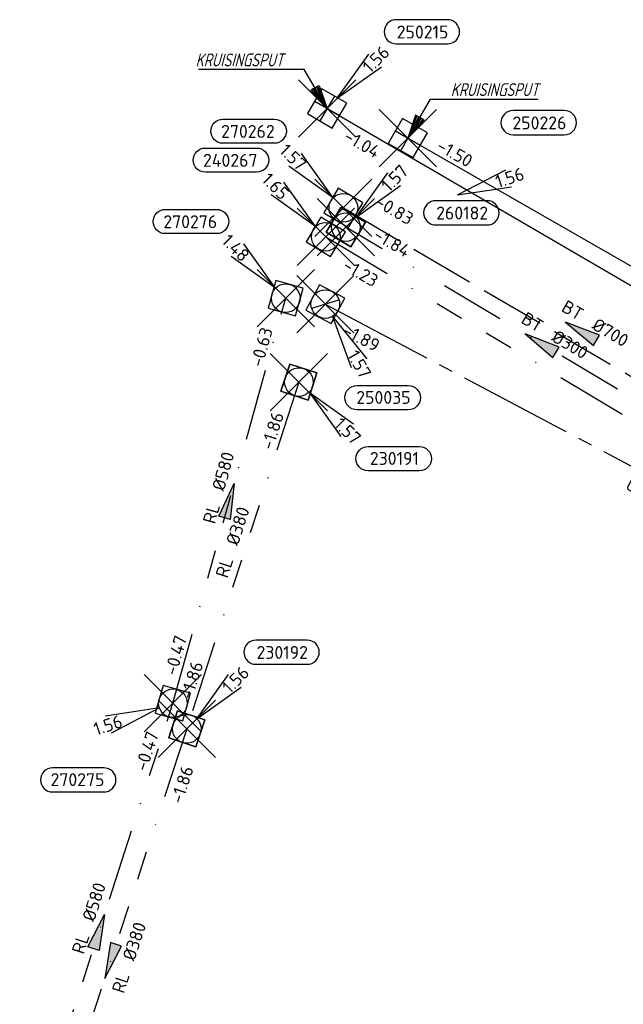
# Model space of a CAD drawing. Header units: metres. Extents: x 153343 to 157271, y 461673 to 467005.
# Tile 35 of 191: x 153516 to 153579, y 464273 to 464376. Entities that reach past the tile are written whole.
import ezdxf
from ezdxf.enums import TextEntityAlignment as Align

# ---------------------------------------------------------------- set-up
doc = ezdxf.new("R2010")
doc.units = ezdxf.units.M
doc.header["$LTSCALE"] = 0.75
doc.header["$PDMODE"] = 3
doc.header["$PDSIZE"] = 3
for name, pattern in [('RI-GWA_BETON', [22, 16, -2, 2, -2]), ('RI-HWA_BETON', [11.4, 9, -2.4]), ('RI-RELINEN', [38, 10, -4, 0, -4, 4, -4, 4, -4, 0, -4]), ('RI-VWA_BETON', [19, 9, -5, 0, -5])]:
    doc.linetypes.add(name, pattern=pattern)
doc.layers.get('0').update_dxf_attribs({"lineweight": 25})
doc.layers.get('defpoints').update_dxf_attribs({"lineweight": 25})
for name, color, linetype in [('B-OI-RI-AANPIJLING', 1, 'Continuous'), ('B-OI-RI-GWA_RIOOLPUT_INSPECTIEPUT-S @ 0.75', 11, 'Continuous'), ('B-OI-RI-GWA_TRANSPORTLEIDING_GEWAPEND BETON_2000-G', 11, 'RI-GWA_BETON'), ('B-OI-RI-GWA_TRANSPORTLEIDING_GVK_1500-G', 11, 'Continuous'), ('B-OI-RI-HWA_PUTNUMMER-S @ 0.75', 151, 'Continuous'), ('B-OI-RI-HWA_TRANSPORTLEIDING_B+RELINED_580-G', 151, 'RI-RELINEN'), ('B-OI-RI-HWA_TRANSPORTLEIDING_B+RELINED_980-G', 151, 'RI-RELINEN'), ('B-OI-RI-HWA_TRANSPORTLEIDING_BETON_700-G', 151, 'RI-HWA_BETON'), ('B-OI-RI-VWA_PUTNUMMER-S @ 0.75', 33, 'Continuous'), ('B-OI-RI-VWA_RIOOLPUT_KRUISPUT-S @ 0.75', 33, 'Continuous'), ('B-OI-RI-VWA_TRANSPORTLEIDING_B+RELINED_380-G', 33, 'RI-RELINEN'), ('B-OI-RI-VWA_TRANSPORTLEIDING_BETON_300-G', 33, 'RI-VWA_BETON'), ('B-OI-RI-VWA_TRANSPORTLEIDING_GVK_1000-G', 33, 'Continuous')]:
    doc.layers.add(name, color=color, linetype=linetype)
for name, color, linetype, lineweight in [('B-OI-RI-GWA_PUTNUMMER-S @ 0.75', 11, 'Continuous', 25), ('B-OI-RI-GWA_RIOOLPUT_KRUISPUT-S @ 0.75', 11, 'Continuous', 25), ('B-OI-RI-GWA_STROOMRICHTING-S @ 0.75', 11, 'Continuous', 25), ('B-OI-RI-HWA_RIOOLPUT_INSPECTIEPUT-S', 151, 'Continuous', 25), ('B-OI-RI-HWA_STROOMRICHTING-S @ 0.75', 151, 'Continuous', 25), ('B-OI-RI-VWA_RIOOLPUT_INSPECTIEPUT_BETON-S', 33, 'Continuous', 25), ('B-OI-RI-VWA_STROOMRICHTING-S @ 0.75', 33, 'Continuous', 25), ('N-OI-RI-BIJZONDERDERHEDEN-T18', 134, 'Continuous', 18)]:
    doc.layers.add(name, color=color, linetype=linetype, lineweight=lineweight)
doc.layers.add('inspectieput', color=7, linetype='Continuous', plot=False)
doc.layers.add('kruisingsput', color=7, linetype='Continuous', plot=False)
doc.styles.add('NLCS-ISO', font='isocpeur.ttf')
doc.styles.add('NLCS-ISO-M750-T18_CURSIEF', font='NLCS-ISO.ttf', dxfattribs={"oblique": 15, "height": 1.35})

# ---------------------------------------------------------------- blocks, each defined once
blk = doc.blocks.new('*U2188')
at = {"ltscale": 0.1}
blk.add_hatch(color=256, dxfattribs=at).paths.add_polyline_path([(2.5, 0), (-2.5, -0.83), (-2.5, 0.83)])
at = {"ltscale": 0.1, "flags": 128}
blk.add_lwpolyline([(2.5, 0), (-2.5, -0.83), (-2.5, 0.83)], close=True, dxfattribs=at)
at = {"ltscale": 0.1, "style": 'NLCS-ISO'}
for tag, p in [('MAT', (-1, 0.5)), ('BOBL', (-20.02, 0))]:
    blk.add_attdef(tag, text='', height=1.8, dxfattribs=at).set_placement(p, align=Align.BOTTOM_RIGHT)
for tag, p in [('DIA', (1, 0.5)), ('BOBR', (19.08, -0.01))]:
    blk.add_attdef(tag, text='', height=1.8, dxfattribs=at).set_placement(p, align=Align.BOTTOM_LEFT)
at = {"layer": 'defpoints', "ltscale": 0.1, "style": 'NLCS-ISO', "flags": 1}
blk.add_attdef('JVA', text='', height=1.8, dxfattribs=at).set_placement((0, -1), align=Align.TOP_CENTER)
blk = doc.blocks.new('*U2189')
at = {"ltscale": 0.1}
blk.add_hatch(color=256, dxfattribs=at).paths.add_polyline_path([(2.5, 0), (-2.5, -0.83), (-2.5, 0.83)])
at = {"ltscale": 0.1, "flags": 128}
blk.add_lwpolyline([(2.5, 0), (-2.5, -0.83), (-2.5, 0.83)], close=True, dxfattribs=at)
at = {"ltscale": 0.1, "style": 'NLCS-ISO'}
for tag, p in [('MAT', (-1, 0.5)), ('BOBL', (-24.17, 0))]:
    blk.add_attdef(tag, text='', height=1.8, dxfattribs=at).set_placement(p, align=Align.BOTTOM_RIGHT)
for tag, p in [('DIA', (1, 0.5)), ('BOBR', (23.22, -0.01))]:
    blk.add_attdef(tag, text='', height=1.8, dxfattribs=at).set_placement(p, align=Align.BOTTOM_LEFT)
at = {"layer": 'defpoints', "ltscale": 0.1, "style": 'NLCS-ISO', "flags": 1}
blk.add_attdef('JVA', text='', height=1.8, dxfattribs=at).set_placement((0, -1), align=Align.TOP_CENTER)
blk = doc.blocks.new('*U2182')
at = {"ltscale": 0.1}
blk.add_hatch(color=256, dxfattribs=at).paths.add_polyline_path([(-2.5, 0), (2.5, -0.83), (2.5, 0.83)])
at = {"ltscale": 0.1, "flags": 128}
blk.add_lwpolyline([(-2.5, 0), (2.5, -0.83), (2.5, 0.83)], close=True, dxfattribs=at)
at = {"ltscale": 0.1, "style": 'NLCS-ISO'}
for tag, p in [('MAT', (-1, 0.5)), ('BOBL', (-28.23, 0))]:
    blk.add_attdef(tag, text='', height=1.8, dxfattribs=at).set_placement(p, align=Align.BOTTOM_RIGHT)
for tag, p in [('DIA', (1, 0.5)), ('BOBR', (27.29, -0.01))]:
    blk.add_attdef(tag, text='', height=1.8, dxfattribs=at).set_placement(p, align=Align.BOTTOM_LEFT)
at = {"layer": 'defpoints', "ltscale": 0.1, "style": 'NLCS-ISO', "flags": 1}
blk.add_attdef('JVA', text='', height=1.8, dxfattribs=at).set_placement((0, -1), align=Align.TOP_CENTER)
blk = doc.blocks.new('*U2164')
at = {"ltscale": 0.1}
blk.add_hatch(color=256, dxfattribs=at).paths.add_polyline_path([(-2.5, 0), (2.5, -0.83), (2.5, 0.83)])
at = {"ltscale": 0.1, "flags": 128}
blk.add_lwpolyline([(-2.5, 0), (2.5, -0.83), (2.5, 0.83)], close=True, dxfattribs=at)
at = {"ltscale": 0.1, "style": 'NLCS-ISO'}
for tag, p in [('MAT', (-1, 0.5)), ('BOBL', (-22.32, 0))]:
    blk.add_attdef(tag, text='', height=1.8, dxfattribs=at).set_placement(p, align=Align.BOTTOM_RIGHT)
for tag, p in [('DIA', (1, 0.5)), ('BOBR', (21.37, -0.01))]:
    blk.add_attdef(tag, text='', height=1.8, dxfattribs=at).set_placement(p, align=Align.BOTTOM_LEFT)
at = {"layer": 'defpoints', "ltscale": 0.1, "style": 'NLCS-ISO', "flags": 1}
blk.add_attdef('JVA', text='', height=1.8, dxfattribs=at).set_placement((0, -1), align=Align.TOP_CENTER)
blk = doc.blocks.new('*U2170')
at = {"ltscale": 0.1}
blk.add_hatch(color=256, dxfattribs=at).paths.add_polyline_path([(2.5, 0), (-2.5, -0.83), (-2.5, 0.83)])
at = {"ltscale": 0.1, "flags": 128}
blk.add_lwpolyline([(2.5, 0), (-2.5, -0.83), (-2.5, 0.83)], close=True, dxfattribs=at)
at = {"ltscale": 0.1, "style": 'NLCS-ISO'}
for tag, p in [('MAT', (-1, 0.5)), ('BOBL', (-44.92, 0))]:
    blk.add_attdef(tag, text='', height=1.8, dxfattribs=at).set_placement(p, align=Align.BOTTOM_RIGHT)
for tag, p in [('DIA', (1, 0.5)), ('BOBR', (43.97, -0.02))]:
    blk.add_attdef(tag, text='', height=1.8, dxfattribs=at).set_placement(p, align=Align.BOTTOM_LEFT)
at = {"layer": 'defpoints', "ltscale": 0.1, "style": 'NLCS-ISO', "flags": 1}
blk.add_attdef('JVA', text='', height=1.8, dxfattribs=at).set_placement((0, -1), align=Align.TOP_CENTER)
blk = doc.blocks.new('*U2168')
at = {"ltscale": 0.1}
blk.add_hatch(color=256, dxfattribs=at).paths.add_polyline_path([(-2.5, 0), (2.5, -0.83), (2.5, 0.83)])
at = {"ltscale": 0.1, "flags": 128}
blk.add_lwpolyline([(-2.5, 0), (2.5, -0.83), (2.5, 0.83)], close=True, dxfattribs=at)
at = {"ltscale": 0.1, "style": 'NLCS-ISO'}
for tag, p in [('BOBL', (-48.73, -3.24)), ('MAT', (-1, -3.74))]:
    blk.add_attdef(tag, text='', height=1.8, dxfattribs=at).set_placement(p, align=Align.BOTTOM_RIGHT)
for tag, p in [('BOBR', (47.79, -3.21)), ('DIA', (1, -3.74))]:
    blk.add_attdef(tag, text='', height=1.8, dxfattribs=at).set_placement(p, align=Align.BOTTOM_LEFT)
at = {"layer": 'defpoints', "ltscale": 0.1, "style": 'NLCS-ISO', "flags": 1}
blk.add_attdef('JVA', text='', height=1.8, dxfattribs=at).set_placement((0, -1), align=Align.TOP_CENTER)
blk = doc.blocks.new('*U2157')
at = {"ltscale": 0.1}
blk.add_hatch(color=256, dxfattribs=at).paths.add_polyline_path([(-2.5, 0), (2.5, -0.83), (2.5, 0.83)])
at = {"ltscale": 0.1, "flags": 128}
blk.add_lwpolyline([(-2.5, 0), (2.5, -0.83), (2.5, 0.83)], close=True, dxfattribs=at)
at = {"ltscale": 0.1, "style": 'NLCS-ISO'}
for tag, p in [('BOBL', (-45.15, -3.24)), ('MAT', (-1, -3.74))]:
    blk.add_attdef(tag, text='', height=1.8, dxfattribs=at).set_placement(p, align=Align.BOTTOM_RIGHT)
for tag, p in [('BOBR', (44.2, -3.22)), ('DIA', (1, -3.74))]:
    blk.add_attdef(tag, text='', height=1.8, dxfattribs=at).set_placement(p, align=Align.BOTTOM_LEFT)
at = {"layer": 'defpoints', "ltscale": 0.1, "style": 'NLCS-ISO', "flags": 1}
blk.add_attdef('JVA', text='', height=1.8, dxfattribs=at).set_placement((0, -1), align=Align.TOP_CENTER)
blk = doc.blocks.new('*U2137')
at = {"ltscale": 0.1}
blk.add_hatch(color=256, dxfattribs=at).paths.add_polyline_path([(-2.5, 0), (2.5, -0.83), (2.5, 0.83)])
at = {"ltscale": 0.1, "flags": 128}
blk.add_lwpolyline([(-2.5, 0), (2.5, -0.83), (2.5, 0.83)], close=True, dxfattribs=at)
at = {"ltscale": 0.1, "style": 'NLCS-ISO'}
for tag, p in [('BOBL', (-55.38, -3.24)), ('MAT', (-1, -3.74))]:
    blk.add_attdef(tag, text='', height=1.8, dxfattribs=at).set_placement(p, align=Align.BOTTOM_RIGHT)
for tag, p in [('BOBR', (54.44, -3.21)), ('DIA', (1, -3.74))]:
    blk.add_attdef(tag, text='', height=1.8, dxfattribs=at).set_placement(p, align=Align.BOTTOM_LEFT)
at = {"layer": 'defpoints', "ltscale": 0.1, "style": 'NLCS-ISO', "flags": 1}
blk.add_attdef('JVA', text='', height=1.8, dxfattribs=at).set_placement((0, -1), align=Align.TOP_CENTER)
blk = doc.blocks.new('*U2147')
at = {"ltscale": 0.1}
blk.add_hatch(color=256, dxfattribs=at).paths.add_polyline_path([(-2.5, 0), (2.5, -0.83), (2.5, 0.83)])
at = {"ltscale": 0.1, "flags": 128}
blk.add_lwpolyline([(-2.5, 0), (2.5, -0.83), (2.5, 0.83)], close=True, dxfattribs=at)
at = {"ltscale": 0.1, "style": 'NLCS-ISO'}
for tag, p in [('BOBL', (-24.84, -3.24)), ('MAT', (-1, -3.74))]:
    blk.add_attdef(tag, text='', height=1.8, dxfattribs=at).set_placement(p, align=Align.BOTTOM_RIGHT)
for tag, p in [('BOBR', (23.9, -3.23)), ('DIA', (1, -3.74))]:
    blk.add_attdef(tag, text='', height=1.8, dxfattribs=at).set_placement(p, align=Align.BOTTOM_LEFT)
at = {"layer": 'defpoints', "ltscale": 0.1, "style": 'NLCS-ISO', "flags": 1}
blk.add_attdef('JVA', text='', height=1.8, dxfattribs=at).set_placement((0, -1), align=Align.TOP_CENTER)
blk = doc.blocks.new('*U2143')
at = {"ltscale": 0.1, "style": 'NLCS-ISO'}
for tag, p in [('MAT', (-1, 0.5)), ('BOBL', (-16.11, 0))]:
    blk.add_attdef(tag, text='', height=1.8, dxfattribs=at).set_placement(p, align=Align.BOTTOM_RIGHT)
for tag, p in [('DIA', (1, 0.5)), ('BOBR', (15.17, 0))]:
    blk.add_attdef(tag, text='', height=1.8, dxfattribs=at).set_placement(p, align=Align.BOTTOM_LEFT)
at = {"layer": 'defpoints', "ltscale": 0.1, "style": 'NLCS-ISO', "flags": 1}
blk.add_attdef('JVA', text='', height=1.8, dxfattribs=at).set_placement((0, -1), align=Align.TOP_CENTER)
blk = doc.blocks.new('B-SRI-PUT_HWA-SO')
at = {"lineweight": -3, "flags": 128}
blk.add_lwpolyline([(-2, -2), (2, -2), (2, 2), (-2, 2)], close=True, dxfattribs=at)
at = {"lineweight": -3}
blk.add_circle((0, 0), 2, dxfattribs=at)
blk = doc.blocks.new('*U255')
for q in [(-5.83, 7.6), (-7.6, 5.83)]:
    blk.add_line((-1.41, 1.41), q)
blk.add_lwpolyline([(-16.81, 12.39), (-9.65, 12.39, -1), (-9.65, 9.01), (-16.81, 9.01, -1)], format="xyb", close=True)
at = {"ltscale": 0.1, "style": 'NLCS-ISO'}
blk.add_attdef('PUTNR', text='', height=1.8, dxfattribs=at).set_placement((-13.33, 10.67), align=Align.MIDDLE_CENTER)
blk.add_attdef('PUTHGT', text='', height=1.8, rotation=315, dxfattribs=at).set_placement((-8.44, 8.48), align=Align.MIDDLE_LEFT)
blk = doc.blocks.new('*U1194')
for q in [(-9.41, -1.82), (-8.62, -4.19)]:
    blk.add_line((-1.9, -0.63), q)
blk.add_lwpolyline([(-16.81, -12.39), (-9.65, -12.39, 1), (-9.65, -9.01), (-16.81, -9.01, 1)], format="xyb", close=True)
at = {"ltscale": 0.1, "style": 'NLCS-ISO'}
blk.add_attdef('PUTHGT', text='', height=1.8, rotation=18.42, dxfattribs=at).set_placement((-11.35, -3.81), align=Align.MIDDLE_LEFT)
blk.add_attdef('PUTNR', text='', height=1.8, dxfattribs=at).set_placement((-13.33, -8.87), align=Align.MIDDLE_CENTER)
blk = doc.blocks.new('*U1189')
for q in [(5.83, 7.6), (7.6, 5.83)]:
    blk.add_line((1.41, 1.41), q)
blk.add_lwpolyline([(19.71, 3.69), (12.55, 3.69, 1), (12.55, 0.3), (19.71, 0.3, 1)], format="xyb", close=True)
at = {"ltscale": 0.1, "style": 'NLCS-ISO'}
blk.add_attdef('PUTHGT', text='', height=1.8, rotation=45, dxfattribs=at).set_placement((5.39, 5.43), align=Align.MIDDLE_LEFT)
blk.add_attdef('PUTNR', text='', height=1.8, dxfattribs=at).set_placement((16.23, 1.96), align=Align.MIDDLE_CENTER)
blk = doc.blocks.new('SRI-PUT_KRUISPUT-SO')
for p, q in [((0, 2), (0, -2)), ((-2, 0), (2, 0))]:
    blk.add_line(p, q)
at = {"flags": 128}
blk.add_lwpolyline([(-2, -2), (2, -2), (2, 2), (-2, 2)], close=True, dxfattribs=at)
blk.add_solid([(2, -2), (2, 2), (2, -2)])
blk = doc.blocks.new('*U1180')
for q in [(8.65, 4.13), (9.42, 1.75)]:
    blk.add_line((1.9, 0.62), q)
blk.add_lwpolyline([(16.81, 12.39), (9.65, 12.39, 1), (9.65, 9.01), (16.81, 9.01, 1)], format="xyb", close=True)
at = {"ltscale": 0.1, "style": 'NLCS-ISO'}
blk.add_attdef('PUTNR', text='', height=1.8, dxfattribs=at).set_placement((13.33, 10.67), align=Align.MIDDLE_CENTER)
blk.add_attdef('PUTHGT', text='', height=1.8, rotation=18.0488, dxfattribs=at).set_placement((7.26, 2.4), align=Align.MIDDLE_LEFT)
blk = doc.blocks.new('*U43')
for q in [(5.83, 7.6), (7.6, 5.83)]:
    blk.add_line((1.41, 1.41), q)
blk.add_lwpolyline([(16.81, 12.39), (9.65, 12.39, 1), (9.65, 9.01), (16.81, 9.01, 1)], format="xyb", close=True)
at = {"ltscale": 0.1, "style": 'NLCS-ISO'}
blk.add_attdef('PUTHGT', text='', height=1.8, rotation=45, dxfattribs=at).set_placement((5.39, 5.43), align=Align.MIDDLE_LEFT)
blk.add_attdef('PUTNR', text='', height=1.8, dxfattribs=at).set_placement((13.33, 10.67), align=Align.MIDDLE_CENTER)
blk = doc.blocks.new('B-SRI-PUT_GWA-SO')
blk.add_line((-1.41, -1.41), (1.41, 1.41))
at = {"lineweight": -3, "flags": 128}
blk.add_lwpolyline([(2, -2), (2, 2), (-2, 2), (-2, -2)], close=True, dxfattribs=at)
at = {"lineweight": -3}
blk.add_circle((0, 0), 2, dxfattribs=at)
blk = doc.blocks.new('*U1179')
for q in [(3.61, -8.88), (5.78, -7.64)]:
    blk.add_line((0.99, -1.74), q)
blk.add_lwpolyline([(11.59, -14.76), (4.43, -14.76, -1), (4.43, -11.38), (11.59, -11.38, -1)], format="xyb", close=True)
at = {"ltscale": 0.1, "style": 'NLCS-ISO'}
blk.add_attdef('PUTHGT', text='', height=1.8, rotation=299.6085, dxfattribs=at).set_placement((3.75, -6.66), align=Align.MIDDLE_LEFT)
blk.add_attdef('PUTNR', text='', height=1.8, dxfattribs=at).set_placement((8.11, -11.24), align=Align.MIDDLE_CENTER)
blk = doc.blocks.new('*U321')
for q in [(5.83, -7.6), (7.6, -5.83)]:
    blk.add_line((1.41, -1.41), q)
blk.add_lwpolyline([(16.81, -12.39), (9.65, -12.39, -1), (9.65, -9.01), (16.81, -9.01, -1)], format="xyb", close=True)
at = {"ltscale": 0.1, "style": 'NLCS-ISO'}
blk.add_attdef('PUTHGT', text='', height=1.8, rotation=315, dxfattribs=at).set_placement((5.39, -5.43), align=Align.MIDDLE_LEFT)
blk.add_attdef('PUTNR', text='', height=1.8, dxfattribs=at).set_placement((13.33, -8.87), align=Align.MIDDLE_CENTER)
blk = doc.blocks.new('B-SRI-PUT_VWA-SO')
at = {"flags": 128}
blk.add_lwpolyline([(-2, 2), (2, 2), (2, -2), (-2, -2)], close=True, dxfattribs=at)
at = {"lineweight": -3, "flags": 128}
blk.add_lwpolyline([(2, -2), (2, 2), (-2, 2), (-2, -2)], close=True, dxfattribs=at)
at = {"lineweight": -3}
blk.add_circle((0, 0), 2, dxfattribs=at)

msp = doc.modelspace()

# ---------------------------------------------------------------- linework, layer by layer
at = {"layer": 'B-OI-RI-AANPIJLING', "transparency": 33554610, "flags": 128}
for points in [[(153547.85, 464367.11), (153546.15, 464369.01), (153547.03, 464369.52), (153547.85, 464367.11), (153546.88, 464369.44), (153546.73, 464369.35), (153547.85, 464367.11), (153546.44, 464369.18), (153546.29, 464369.09), (153547.85, 464367.11), (153545.46, 464371.19), (153534.38, 464371.19)], [(153556.3, 464364), (153558, 464365.9), (153557.12, 464366.41), (153556.3, 464364), (153557.27, 464366.33), (153557.42, 464366.24), (153556.3, 464364), (153557.71, 464366.07), (153557.86, 464365.98), (153556.3, 464364), (153558.69, 464368.08), (153569.95, 464368.08)]]:
    msp.add_lwpolyline(points, dxfattribs=at)
at = {"layer": 'B-OI-RI-GWA_TRANSPORTLEIDING_GEWAPEND BETON_2000-G', "transparency": 33554610}
msp.add_line((153547.66, 464346.62), (153619.89, 464308.38), dxfattribs=at)
at = {"layer": 'B-OI-RI-GWA_TRANSPORTLEIDING_GVK_1500-G', "transparency": 33554610}
msp.add_line((153556.3, 464364), (153626.91, 464323.54), dxfattribs=at)
at = {"layer": 'B-OI-RI-HWA_TRANSPORTLEIDING_B+RELINED_580-G', "transparency": 33554610}
for p, q in [((153531.7, 464304.81), (153543.51, 464347.24)), ((153516.22, 464256.99), (153531.7, 464304.81))]:
    msp.add_line(p, q, dxfattribs=at)
at = {"layer": 'B-OI-RI-HWA_TRANSPORTLEIDING_B+RELINED_980-G', "transparency": 33554610}
msp.add_line((153547.7, 464353.67), (153630.99, 464303.8), dxfattribs=at)
at = {"layer": 'B-OI-RI-HWA_TRANSPORTLEIDING_BETON_700-G', "transparency": 33554610}
msp.add_line((153549.55, 464356.7), (153598.17, 464328.2), dxfattribs=at)
at = {"layer": 'B-OI-RI-VWA_TRANSPORTLEIDING_B+RELINED_380-G', "transparency": 33554610}
for p, q in [((153544.9, 464338.45), (153533.15, 464302.13)), ((153533.15, 464302.13), (153517.15, 464253.42))]:
    msp.add_line(p, q, dxfattribs=at)
at = {"layer": 'B-OI-RI-VWA_TRANSPORTLEIDING_BETON_300-G', "transparency": 33554610}
msp.add_line((153590.61, 464330.37), (153549.82, 464354.68), dxfattribs=at)
at = {"layer": 'B-OI-RI-VWA_TRANSPORTLEIDING_GVK_1000-G', "transparency": 33554610}
msp.add_line((153547.85, 464367.11), (153623.1, 464323.24), dxfattribs=at)
at = {"layer": 'inspectieput', "color": 0, "transparency": 33554610}
for p in [(153549.55, 464356.7), (153549.82, 464354.68), (153547.7, 464353.67), (153543.51, 464347.24), (153547.66, 464346.62), (153544.9, 464338.45), (153531.7, 464304.81), (153533.15, 464302.13)]:
    msp.add_point(p, dxfattribs=at)
at = {"layer": 'kruisingsput', "color": 0, "transparency": 33554610}
for p in [(153547.85, 464367.11), (153556.3, 464364)]:
    msp.add_point(p, dxfattribs=at)

# ---------------------------------------------------------------- block references
at = {"layer": 'B-OI-RI-GWA_PUTNUMMER-S @ 0.75', "color": 0, "transparency": 33554610, "xscale": 0.75, "yscale": 0.75, "zscale": 0.75}
msp.add_blockref('*U1180', (153560.09, 464357.59), dxfattribs=at).add_auto_attribs({'PUTNR': '250226', 'PUTHGT': '1.56'})
at = {"layer": 'B-OI-RI-GWA_PUTNUMMER-S @ 0.75', "color": 0, "transparency": 33554610}
ref = msp.add_blockref('*U1179', (153547.66, 464346.62), dxfattribs=dict(at, xscale=0.75, yscale=0.75, zscale=0.75))
ref.add_attrib('PUTNR', '250035', dxfattribs={"layer": '0', "ltscale": 0.1, "height": 1.35, "style": 'NLCS-ISO'}).set_placement((153553.75, 464336.84), align=Align.MIDDLE_CENTER)
ref.add_attrib('PUTHGT', '1.57', dxfattribs={"layer": '0', "ltscale": 0.1, "height": 1.35, "rotation": 299.6085, "style": 'NLCS-ISO'}).set_placement((153550.48, 464341.62), align=Align.MIDDLE_LEFT)
at = {"layer": 'B-OI-RI-GWA_RIOOLPUT_INSPECTIEPUT-S @ 0.75', "color": 0, "transparency": 33554610, "xscale": 0.75, "yscale": 0.75, "zscale": 0.75, "rotation": 332.1023645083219}
msp.add_blockref('B-SRI-PUT_GWA-SO', (153547.66, 464346.62), dxfattribs=at)
at = {"layer": 'B-OI-RI-GWA_RIOOLPUT_KRUISPUT-S @ 0.75', "color": 0, "transparency": 33554610, "xscale": 0.75, "yscale": 0.75, "zscale": 0.75, "rotation": 330.1870040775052}
msp.add_blockref('SRI-PUT_KRUISPUT-SO', (153556.3, 464364), dxfattribs=at)
at = {"layer": 'B-OI-RI-GWA_STROOMRICHTING-S @ 0.75', "color": 0, "transparency": 33554610, "xscale": 0.75, "yscale": 0.75, "zscale": 0.75}
for name, p, rotation, values in [('*U2170', (153591.61, 464343.77), 330.1870040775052, {'MAT': 'GVK', 'DIA': '%%c1500', 'BOBL': '-1.50', 'BOBR': '-1.60'}), ('*U2157', (153583.77, 464327.5), 332.1023645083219, {'MAT': 'GBT', 'DIA': '%%c2000', 'BOBL': '-1.89', 'BOBR': '-1.69'})]:
    msp.add_blockref(name, p, dxfattribs=dict(at, rotation=rotation)).add_auto_attribs(values)
at = {"layer": 'B-OI-RI-HWA_PUTNUMMER-S @ 0.75', "color": 0, "transparency": 33554610, "xscale": 0.75, "yscale": 0.75, "zscale": 0.75}
for p, values in [((153549.55, 464356.7), {'PUTNR': '270262', 'PUTHGT': '1.57'}), ((153547.7, 464353.67), {'PUTNR': '240267', 'PUTHGT': '1.65'}), ((153543.51, 464347.24), {'PUTNR': '270276', 'PUTHGT': '1.48'})]:
    msp.add_blockref('*U255', p, dxfattribs=at).add_auto_attribs(values)
at = {"layer": 'B-OI-RI-HWA_PUTNUMMER-S @ 0.75', "color": 0, "transparency": 33554610}
ref = msp.add_blockref('*U1194', (153531.7, 464304.81), dxfattribs=dict(at, xscale=0.75, yscale=0.75, zscale=0.75))
ref.add_attrib('PUTNR', '270275', dxfattribs={"layer": '0', "ltscale": 0.1, "height": 1.35, "style": 'NLCS-ISO'}).set_placement((153521.7, 464296.81), align=Align.MIDDLE_CENTER)
ref.add_attrib('PUTHGT', '1.56', dxfattribs={"layer": '0', "ltscale": 0.1, "height": 1.35, "rotation": 18.42, "style": 'NLCS-ISO'}).set_placement((153523.45, 464302.04), align=Align.MIDDLE_LEFT)
at = {"layer": 'B-OI-RI-HWA_RIOOLPUT_INSPECTIEPUT-S', "transparency": 33554610}
for p, xscale, yscale, zscale, rotation in [((153549.55, 464356.7), 0.75, 0.75, 0.75, 329.6220837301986), ((153547.7, 464353.67), 0.75, 0.75, 0.75, 329.0888771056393), ((153543.51, 464347.24), 0.7499999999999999, 0.7499999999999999, 0.7499999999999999, 254.4459455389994), ((153531.7, 464304.81), 0.7500000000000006, 0.7500000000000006, 0.7500000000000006, 74.44594553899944)]:
    msp.add_blockref('B-SRI-PUT_HWA-SO', p, dxfattribs=dict(at, xscale=xscale, yscale=yscale, zscale=zscale, rotation=rotation))
at = {"layer": 'B-OI-RI-HWA_STROOMRICHTING-S @ 0.75', "color": 0, "transparency": 33554610, "xscale": 0.75, "yscale": 0.75, "zscale": 0.75}
for name, p, rotation, values in [('*U2182', (153574.44, 464343.77), 329.6220837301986, {'MAT': 'BT', 'DIA': '%%c700', 'BOBL': '-0.83', 'BOBR': '-0.61'}), ('*U2137', (153589.35, 464328.73), 329.0888771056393, {'MAT': 'RL', 'DIA': '%%c980', 'BOBL': '-1.23', 'BOBR': '-1.11'}), ('*U2188', (153537.61, 464326.03), 74.44594553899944, {'MAT': 'RL', 'DIA': '%%c580', 'BOBL': '-0.47', 'BOBR': '-0.63'}), ('*U2189', (153523.96, 464280.9), 72.0625105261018, {'MAT': 'RL', 'DIA': '%%c580', 'BOBL': '-0.43', 'BOBR': '-0.47'})]:
    msp.add_blockref(name, p, dxfattribs=dict(at, rotation=rotation)).add_auto_attribs(values)
at = {"layer": 'B-OI-RI-VWA_PUTNUMMER-S @ 0.75', "color": 0, "transparency": 33554610, "xscale": 0.75, "yscale": 0.75, "zscale": 0.75}
for name, p, values in [('*U43', (153547.85, 464367.11), {'PUTNR': '250215', 'PUTHGT': '1.56'}), ('*U1189', (153549.82, 464354.68), {'PUTNR': '260182', 'PUTHGT': '1.57'}), ('*U43', (153533.15, 464302.13), {'PUTNR': '230192', 'PUTHGT': '1.56'})]:
    msp.add_blockref(name, p, dxfattribs=at).add_auto_attribs(values)
at = {"layer": 'B-OI-RI-VWA_PUTNUMMER-S @ 0.75', "color": 0, "transparency": 33554610}
ref = msp.add_blockref('*U321', (153544.9, 464338.45), dxfattribs=dict(at, xscale=0.75, yscale=0.75, zscale=0.75))
ref.add_attrib('PUTNR', '230191', dxfattribs={"layer": '0', "ltscale": 0.1, "height": 1.35, "style": 'NLCS-ISO'}).set_placement((153554.9, 464330.45), align=Align.MIDDLE_CENTER)
ref.add_attrib('PUTHGT', '1.57', dxfattribs={"layer": '0', "ltscale": 0.1, "height": 1.35, "rotation": 315, "style": 'NLCS-ISO'}).set_placement((153548.94, 464334.38), align=Align.MIDDLE_LEFT)
at = {"layer": 'B-OI-RI-VWA_RIOOLPUT_INSPECTIEPUT_BETON-S', "transparency": 33554610}
for p, xscale, yscale, zscale, rotation in [((153549.82, 464354.68), 0.75, 0.75, 0.75, 329.205928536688), ((153544.9, 464338.45), 0.7499999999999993, 0.7499999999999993, 0.7499999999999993, 252.0729202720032), ((153533.15, 464302.13), 0.7499999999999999, 0.7499999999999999, 0.7499999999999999, 251.815959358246)]:
    msp.add_blockref('B-SRI-PUT_VWA-SO', p, dxfattribs=dict(at, xscale=xscale, yscale=yscale, zscale=zscale, rotation=rotation))
at = {"layer": 'B-OI-RI-VWA_RIOOLPUT_KRUISPUT-S @ 0.75', "color": 0, "transparency": 33554610, "xscale": 0.75, "yscale": 0.75, "zscale": 0.75, "rotation": 329.7582408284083}
msp.add_blockref('SRI-PUT_KRUISPUT-SO', (153547.85, 464367.11), dxfattribs=at)
at = {"layer": 'B-OI-RI-VWA_STROOMRICHTING-S @ 0.75', "color": 0, "transparency": 33554610, "xscale": 0.75, "yscale": 0.75, "zscale": 0.75}
for name, p, rotation, values in [('*U2168', (153585.48, 464345.17), 329.7582408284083, {'MAT': 'GVK', 'DIA': '%%c1000', 'BOBL': '-1.04', 'BOBR': '-0.89'}), ('*U2164', (153570.21, 464342.53), 329.205928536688, {'MAT': 'BT', 'DIA': '%%c300', 'BOBL': '-1.84', 'BOBR': '-1.60'}), ('*U2143', (153539.02, 464320.29), 72.07292027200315, {'MAT': 'RL', 'DIA': '%%c380', 'BOBL': '-1.86', 'BOBR': '-1.86'}), ('*U2147', (153525.15, 464277.78), 71.81595935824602, {'MAT': 'RL', 'DIA': '%%c380', 'BOBL': '-1.87', 'BOBR': '-1.86'})]:
    msp.add_blockref(name, p, dxfattribs=dict(at, rotation=rotation)).add_auto_attribs(values)

# ---------------------------------------------------------------- texts
at = {"layer": 'N-OI-RI-BIJZONDERDERHEDEN-T18', "transparency": 33554610, "style": 'NLCS-ISO-M750-T18_CURSIEF', "oblique": 15, "width": 0.8}
for p in [(153534.07, 464371.51), (153560.8, 464368.4)]:
    msp.add_text('KRUISINGSPUT', height=1.35, dxfattribs=at).set_placement(p)

doc.saveas('drawing.dxf')
